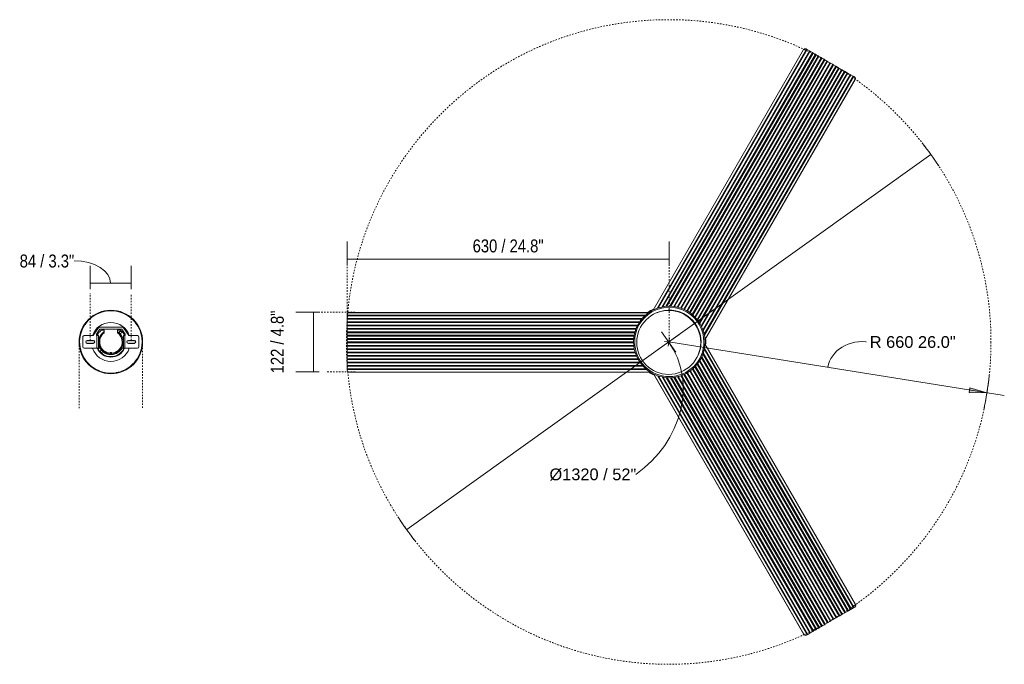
# Model space of a CAD drawing. Header units: millimetres. Extents: x 5679 to 10894, y -2018 to 7255.
# Tile 3 of 3: x 8878 to 10894, y 5935 to 7255. Entities that reach past the tile are written whole.
import ezdxf

# ---------------------------------------------------------------- set-up
doc = ezdxf.new("R2010")
doc.units = ezdxf.units.MM
doc.linetypes.add('Dash', pattern=[6, 3, -3])
for name, color, linetype, lineweight in [('0_23', 7, 'Continuous', 9), ('0_87', 7, 'Continuous', 9), ('Aparatos eléctricos', 7, 'Continuous', 9), ('Cotas', 7, 'Continuous', 9), ('Cotas-12', 7, 'Continuous', 9), ('Elementos de detalle', 7, 'Continuous', 9), ('Lighthing Fixture Detail Wide Black', 7, 'Continuous', 20)]:
    doc.layers.add(name, color=color, linetype=linetype, lineweight=lineweight)
doc.layers.add('Lighthing Fixture Dim Grey Dash', color=7, linetype='Dash', lineweight=9, true_color=0xd2d2d2)
doc.styles.add('Arial', font='arial.ttf', dxfattribs={"height": 24})
doc.styles.add('Arial Narrow', font='ARIALN.TTF', dxfattribs={"height": 26.4})
doc.dimstyles.new('Diameter_-_3mm_Arial', dxfattribs={"dimscale": 304.8, "dimtxt": 24.486226, "dimasz": 0, "dimexe": 0.094488, "dimexo": 0, "dimgap": 0.059055, "dimtad": 3, "dimjust": 3, "dimtih": 1, "dimtoh": 1, "dimdec": 0, "dimzin": 0, "dimdsep": 46, "dimtxsty": 'Arial', "dimblk1": 'NONE', "dimblk2": 'NONE', "dimsah": 1, "dimcen": 0.09, "dimadec": 0, "dimazin": 0, "dimtfac": 1, "dimtdec": 4, "dimtix": 1, "dimtmove": 0, "dimatfit": 2, "dimfxl": 1, "dimtvp": 1, "dimtolj": 1, "dimtzin": 0, "dimarcsym": 2})
doc.dimstyles.new('FARO_-_2_2mm_Arial_Narrow_mm_Inch_Left', dxfattribs={"dimscale": 304.8, "dimtxt": 27.018578, "dimasz": 0, "dimexe": 0.11811, "dimexo": 0.0625, "dimgap": 0.019685, "dimtad": 1, "dimdec": 0, "dimzin": 0, "dimdsep": 46, "dimtxsty": 'Arial Narrow', "dimblk1": 'NONE', "dimblk2": 'NONE', "dimsah": 1, "dimcen": 0.09, "dimadec": 0, "dimazin": 0, "dimtfac": 1, "dimtdec": 4, "dimtix": 1, "dimtmove": 2, "dimatfit": 3, "dimfxl": 0.03937, "dimfxlon": 1, "dimtvp": 1, "dimtolj": 1, "dimtzin": 0, "dimarcsym": 2})
doc.dimstyles.new('FARO_-_2_2mm_Arial_Narrow_mm_Inch_Right', dxfattribs={"dimscale": 304.8, "dimtxt": 27.018578, "dimasz": 0, "dimexe": 0.11811, "dimexo": 0.0625, "dimgap": 0.019685, "dimtad": 1, "dimdec": 0, "dimzin": 0, "dimdsep": 46, "dimtxsty": 'Arial Narrow', "dimblk1": 'NONE', "dimblk2": 'NONE', "dimsah": 1, "dimcen": 0.09, "dimadec": 0, "dimazin": 0, "dimtfac": 1, "dimtdec": 4, "dimtix": 1, "dimtmove": 1, "dimatfit": 3, "dimfxl": 0.03937, "dimfxlon": 1, "dimtvp": 1, "dimtolj": 1, "dimtzin": 0, "dimarcsym": 2})
doc.dimstyles.new('FARO_-_2_2mm_Arial_Narrow_mm_Inch_Right_1', dxfattribs={"dimscale": 304.8, "dimtxt": 27.018578, "dimasz": 0, "dimexe": 0.11811, "dimexo": 0.0625, "dimgap": 0.019685, "dimtad": 1, "dimdec": 0, "dimzin": 0, "dimdsep": 46, "dimtxsty": 'Arial Narrow', "dimblk1": 'NONE', "dimblk2": 'NONE', "dimsah": 1, "dimcen": 0.09, "dimadec": 0, "dimazin": 0, "dimtfac": 1, "dimtdec": 4, "dimtix": 1, "dimtmove": 0, "dimatfit": 3, "dimfxl": 0.03937, "dimfxlon": 1, "dimtvp": 1, "dimtolj": 1, "dimtzin": 0, "dimarcsym": 2})
doc.dimstyles.new('Radial_-_3mm_Arial', dxfattribs={"dimscale": 304.8, "dimtxt": 24.486226, "dimasz": 0.11811, "dimexe": 0.11811, "dimexo": 0, "dimgap": 0.068898, "dimtad": 3, "dimjust": 3, "dimtih": 1, "dimtoh": 1, "dimdec": 0, "dimzin": 0, "dimdsep": 46, "dimtxsty": 'Arial', "dimsah": 1, "dimcen": 0.09, "dimdle": 0.11811, "dimadec": 0, "dimazin": 0, "dimtfac": 1, "dimtdec": 4, "dimtix": 1, "dimtmove": 0, "dimatfit": 2, "dimfxl": 1, "dimtvp": 1, "dimtfill": 1, "dimtolj": 1, "dimtzin": 0, "dimarcsym": 2})

# ---------------------------------------------------------------- blocks, each defined once
blk = doc.blocks.new('34290-1TW - 34290-1TW CRUISER L LED White fan with DC motor-582672-Planta_PDF Fixing Holes')
at = {"layer": '0_23'}
for p, q in [((-13, 28.5), (-13, 54.5)), ((-10, 57.5), (10, 57.5)), ((-3, 48.1), (-3, 47.7)), ((3, 47.7), (3, 48.1)), ((13, 54.5), (13, 36.5)), ((-14.1, 27.5), (-14.3, 27.5)), ((-13, 28.1), (-13.9, 26.6)), ((-12, 23.1), (-13.9, 26.6)), ((13, 28.5), (-13, 28.5)), ((-13, 28.5), (-13, 25.5)), ((13, 25.5), (-13, 25.5)), ((13, 36.5), (28.7, 25.5)), ((16, 29.5), (13, 29.5)), ((13, 29.5), (13, 28.5)), ((13, 25.5), (13, 28.5)), ((13, 28), (13.3, 28)), ((14.3, 27.5), (14.1, 27.5)), ((26, 22.5), (16, 29.5)), ((26, -22.5), (26, 22.5)), ((30, 23), (30, -23)), ((-26, 1.5), (-26, 0)), ((-26, 0), (-26, -1.5)), ((-23.5, 1.5), (-25, 1.5)), ((-23.5, -1.5), (-23.5, 1.5)), ((-23.5, 1.5), (-21.5, 1.5)), ((-21.5, 1.5), (-21.5, -1.5)), ((-21.5, 1.5), (-21.5, -1.5)), ((24, 13.5), (21, 13.5)), ((24, 19.6), (24, 13.5)), ((-25, -1.5), (-23.5, -1.5)), ((-23.5, -1.5), (-21.5, -1.5)), ((21, -13.5), (24, -13.5)), ((24, -13.5), (24, -19.6)), ((-14.3, -27.5), (-14.1, -27.5)), ((-13.9, -26.6), (-12, -23.1)), ((-13, -28.1), (-13.9, -26.6)), ((-13, -25.5), (-13, -28.5)), ((-13, -25.5), (13, -25.5)), ((-13, -54.5), (-13, -28.5)), ((-13, -28.5), (13, -28.5)), ((-3, -36.1), (-3, -36.6)), ((3, -36.6), (3, -36.1)), ((28.7, -25.5), (13, -36.5)), ((13, -28.5), (13, -25.5)), ((13.3, -28), (13, -28)), ((13, -28.5), (13, -29.5)), ((13, -29.5), (16, -29.5)), ((13, -36.5), (13, -54.5)), ((14.1, -27.5), (14.3, -27.5)), ((16, -29.5), (26, -22.5)), ((10, -57.5), (-10, -57.5))]:
    blk.add_line(p, q, dxfattribs=at)
at = {"layer": '0_23', "flags": 128}
for points in [[(-25, 1.5), (-23.6, 8.2), (-20.5, 14.3), (-15.8, 19.4), (-10, 22.9), (-3.4, 24.8), (3.5, 24.8), (10.1, 22.9), (15.9, 19.3), (20.6, 14.2), (21, 13.5)], [(21, -13.5), (16.6, -18.7), (10.9, -22.5), (4.4, -24.6), (-2.5, -24.9), (-9.2, -23.3), (-15.1, -19.9), (-20, -15), (-23.3, -9), (-24.9, -2.4), (-25, -1.5)]]:
    blk.add_lwpolyline(points, dxfattribs=at)
at = {"layer": '0_23'}
for centre, radius, start, end in [((-10, 54.5), 3, 90, 180), ((0, 48.1), 3, 174.295, 180), ((0, 48.1), 3, 21.8099, 158.1901), ((0, 48.1), 3, 360, 5.705), ((10, 54.5), 3, 0, 90), ((0, 0), 31, 114.7939, 245.2061), ((0, 0), 30, 117.5, 242.5), ((0, 0), 26, 117.4724, 176.6391), ((0, 0), 25, 32.6836, 176.5602), ((0, 0), 23, 35.9413, 176.2607), ((0, 0), 26, 117.5, 130.9729), ((0, 0), 31, 39.268, 64.6792), ((19.4, 19.4), 2, 90, 270), ((19.4, 19.4), 2, 270, 90), ((27, 23), 3, 0, 55.008), ((0, 0), 26, 162.8127, 176.0294), ((0, 0), 26, 149.335, 159.1157), ((0, 0), 26, 135.1826, 144.5426), ((0, 0), 26, 183.3827, 222.222), ((0, 0), 26, 184.8315, 201.3503), ((0, 0), 25, 183.4398, 327.3164), ((0, 0), 26, 204.789, 222.1651), ((0, 0), 23, 183.7393, 324.0587), ((-19.4, -19.4), 2, 90, 270), ((-19.4, -19.4), 2, 85.0121, 90), ((-19.4, -19.4), 2, 270, 4.9879), ((-19.4, -19.4), 2, 4.9879, 85.0121), ((0, 0), 26, 227.8349, 242.5), ((0, 0), 31, 295.3208, 320.732), ((0, -36.1), 3, 173.5142, 180), ((0, -36.1), 3, 21.8345, 158.1655), ((0, -36.1), 3, 0, 6.4858), ((27, -23), 3, 304.992, 0), ((-10, -54.5), 3, 180, 270), ((10, -54.5), 3, 270, 0)]:
    blk.add_arc(centre, radius, start, end, dxfattribs=at)
for points in [[(-26, 0), (-26, 0.3), (-26, 0.8), (-26, 1.3), (-26, 1.5)], [(-26, -1.5), (-26, -1.3), (-26, -0.8), (-26, -0.3), (-26, 0)], [(21, 13.5), (21, 13.5), (20.9, 13.5), (20, 13.5), (19.1, 13.5), (18.6, 13.5)], [(18.6, -13.5), (19.1, -13.5), (20, -13.5), (20.9, -13.5), (21, -13.5), (21, -13.5)]]:
    blk.add_open_spline(points, degree=3, dxfattribs=at)
at = {"layer": 'Aparatos eléctricos'}
for p, q in [((-24.3, 59.2), (-15, 62.1)), ((-12, 62.7), (-4.8, 63.7)), ((0, 64), (9.9, 63.1)), ((12.8, 62.6), (19.8, 60.7)), ((-49.5, 40.4), (-43.8, 46.6)), ((-41.4, 48.6), (-35.6, 53)), ((-33.1, 54.7), (-24.5, 59.1)), ((22.7, 59.7), (31.6, 55.7)), ((32, 55.4), (39.9, 49.9)), ((42, 48.1), (47.2, 43)), ((49.3, 40.6), (54, 34.1)), ((-60.1, 21.8), (-57.1, 28.5)), ((-55.9, 31), (-50.5, 39.2)), ((55.1, 32.5), (59.4, 23.6)), ((60.3, 21.2), (62.3, 14.1)), ((-63.9, -0.9), (-63.3, 9)), ((-62.9, 11.1), (-61.1, 18.8)), ((63, 10.8), (63.8, 3.3)), ((63.9, 0.9), (63.3, -9)), ((-63, -10.8), (-63.8, -3.3)), ((-60.3, -21.2), (-62.3, -14)), ((62.9, -11.1), (61.1, -18.8)), ((-55.1, -32.5), (-59.4, -23.6)), ((-49.3, -40.6), (-54, -34.1)), ((55.9, -31), (50.5, -39.2)), ((60.1, -21.8), (57.1, -28.5)), ((-42, -48.1), (-47.2, -43)), ((-32, -55.4), (-39.9, -49.9)), ((-22.7, -59.7), (-31.6, -55.7)), ((24.3, -59.2), (14.9, -62.1)), ((33.2, -54.6), (24.5, -59.1)), ((41.4, -48.6), (35.6, -53)), ((49.5, -40.4), (43.8, -46.6)), ((-12.8, -62.6), (-19.8, -60.7)), ((0, -64), (-9.9, -63.1)), ((12, -62.7), (4.8, -63.7))]:
    blk.add_line(p, q, dxfattribs=at)
for radius, start, end in [(64, 90, 270), (64, 270, 90), (39.9, 109.0499, 250.9501), (39.9, 289.0499, 70.9501)]:
    blk.add_arc((0, 0), radius, start, end, dxfattribs=at)
blk = doc.blocks.new('34290-1TW - 34290-1TW CRUISER L LED White fan with DC motor-582672-Planta_PDF')
at = {"layer": '0_87'}
for p, q in [((-551.5, 365.5), (-554.1, 360.9)), ((-550.7, 366.8), (-551.5, 365.5)), ((-551.5, 365.5), (-32.3, 65.7)), ((-550.7, 366.8), (-548.1, 371.4)), ((-30.5, 66.5), (-550.7, 366.8)), ((-548.1, 371.4), (-547.3, 372.8)), ((-24.2, 69), (-548.1, 371.4)), ((-547.3, 372.8), (-544.6, 377.4)), ((-22.2, 69.6), (-547.3, 372.8)), ((-543.8, 378.7), (-544.6, 377.4)), ((-544.6, 377.4), (-14.9, 71.5)), ((-543.2, 379.9), (-543.8, 378.7)), ((-12.6, 72), (-543.8, 378.7)), ((-537.7, 381.3), (-3.7, 73)), ((4.6, 72.9), (537.4, 380.5)), ((5.2, 72.9), (537.5, 380.2)), ((543.5, 377.8), (13.5, 71.8)), ((15.8, 71.4), (544.3, 376.5)), ((23, 69.4), (547, 371.9)), ((25, 68.7), (547.8, 370.5)), ((31.1, 66.1), (550.4, 365.9)), ((32.8, 65.3), (551.2, 364.6)), ((537.5, 380.2), (537.4, 380.5)), ((542.8, 379.2), (543, 378.8)), ((543, 378.8), (542.8, 379.2)), ((543.5, 377.8), (543, 378.8)), ((544.3, 376.5), (543.5, 377.8)), ((547, 371.9), (544.3, 376.5)), ((547.8, 370.5), (547, 371.9)), ((550.4, 365.9), (547.8, 370.5)), ((551.2, 364.6), (550.4, 365.9)), ((553.8, 360), (551.2, 364.6)), ((-564.5, 343), (-565.2, 341.7)), ((-561.8, 347.6), (-564.5, 343)), ((-54.6, 48.6), (-564.5, 343)), ((-561, 349), (-561.8, 347.6)), ((-50.8, 52.6), (-561.8, 347.6)), ((-558.4, 353.6), (-561, 349)), ((-49.6, 53.7), (-561, 349)), ((-557.6, 354.9), (-558.4, 353.6)), ((-45.4, 57.4), (-558.4, 353.6)), ((-554.9, 359.5), (-557.6, 354.9)), ((-44.1, 58.4), (-557.6, 354.9)), ((-554.1, 360.9), (-554.9, 359.5)), ((-39.2, 61.7), (-554.9, 359.5)), ((-37.7, 62.7), (-554.1, 360.9)), ((38.3, 62.3), (553.8, 360)), ((39.7, 61.4), (554.6, 358.6)), ((44.6, 58.1), (557.3, 354)), ((45.9, 57), (558.1, 352.7)), ((50.1, 53.3), (560.7, 348.1)), ((51.3, 52.2), (561.5, 346.7)), ((554.6, 358.6), (553.8, 360)), ((557.3, 354), (554.6, 358.6)), ((558.1, 352.7), (557.3, 354)), ((560.7, 348.1), (558.1, 352.7)), ((561.5, 346.7), (560.7, 348.1)), ((564.2, 342.1), (561.5, 346.7)), ((-575.5, 323.8), (-578.2, 319.2)), ((-574.8, 325.2), (-575.5, 323.8)), ((-66.7, 30), (-575.5, 323.8)), ((-572.1, 329.8), (-574.8, 325.2)), ((-66, 31.4), (-574.8, 325.2)), ((-571.3, 331.1), (-572.1, 329.8)), ((-63.6, 36.2), (-572.1, 329.8)), ((-568.7, 335.7), (-571.3, 331.1)), ((-62.8, 37.5), (-571.3, 331.1)), ((-567.9, 337.1), (-568.7, 335.7)), ((-59.9, 42), (-568.7, 335.7)), ((-565.2, 341.7), (-567.9, 337.1)), ((-59, 43.2), (-567.9, 337.1)), ((-55.6, 47.4), (-565.2, 341.7)), ((55, 48.2), (564.2, 342.1)), ((56, 47), (564.9, 340.8)), ((59.3, 42.7), (567.6, 336.2)), ((60.2, 41.4), (568.4, 334.8)), ((63.2, 37), (571, 330.2)), ((64, 35.7), (571.8, 328.9)), ((66.3, 30.9), (574.5, 324.3)), ((67, 29.5), (575.2, 322.9)), ((564.9, 340.8), (564.2, 342.1)), ((567.6, 336.2), (564.9, 340.8)), ((568.4, 334.8), (567.6, 336.2)), ((571, 330.2), (568.4, 334.8)), ((571.8, 328.9), (571, 330.2)), ((574.5, 324.3), (571.8, 328.9)), ((575.2, 322.9), (574.5, 324.3)), ((577.9, 318.3), (575.2, 322.9)), ((-585.9, 306), (-588.5, 301.3)), ((-585.1, 307.3), (-585.9, 306)), ((-72.6, 9.6), (-585.9, 306)), ((-582.4, 311.9), (-585.1, 307.3)), ((-72.3, 11.2), (-585.1, 307.3)), ((-581.6, 313.2), (-582.4, 311.9)), ((-71.2, 16.7), (-582.4, 311.9)), ((-579, 317.9), (-581.6, 313.2)), ((-70.9, 18.4), (-581.6, 313.2)), ((-578.2, 319.2), (-579, 317.9)), ((-69.2, 23.5), (-579, 317.9)), ((-68.7, 25), (-578.2, 319.2)), ((68.9, 24.4), (577.9, 318.3)), ((69.4, 22.9), (578.7, 317)), ((71, 17.7), (581.3, 312.4)), ((71.3, 16.1), (582.1, 311)), ((72.4, 10.6), (584.8, 306.4)), ((72.7, 9), (585.6, 305.1)), ((578.7, 317), (577.9, 318.3)), ((581.3, 312.4), (578.7, 317)), ((582.1, 311), (581.3, 312.4)), ((584.8, 306.4), (582.1, 311)), ((585.6, 305.1), (584.8, 306.4)), ((588.2, 300.5), (585.6, 305.1)), ((-598.8, 283.5), (-599.6, 282.1)), ((-596.2, 288.1), (-598.8, 283.5)), ((-69.7, -22), (-598.8, 283.5)), ((-595.4, 289.4), (-596.2, 288.1)), ((-71.6, -14.8), (-596.2, 288.1)), ((-592.7, 294), (-595.4, 289.4)), ((-72, -12.7), (-595.4, 289.4)), ((-591.9, 295.4), (-592.7, 294)), ((-72.8, -6.1), (-592.7, 294)), ((-589.3, 300), (-591.9, 295.4)), ((-73, -4.2), (-591.9, 295.4)), ((-588.5, 301.3), (-589.3, 300)), ((-73.1, 2), (-589.3, 300)), ((-73, 3.7), (-588.5, 301.3)), ((598.5, 282.6), (69.4, -22.9)), ((71.4, -15.6), (595.9, 287.2)), ((71.8, -13.5), (595.1, 288.6)), ((72.8, -6.8), (592.4, 293.2)), ((591.6, 294.5), (72.9, -5)), ((73.2, 3.1), (588.2, 300.5)), ((73.2, 1.3), (589, 299.1)), ((589, 299.1), (588.2, 300.5)), ((591.6, 294.5), (589, 299.1)), ((592.4, 293.2), (591.6, 294.5)), ((592.4, 293.2), (595.1, 288.6)), ((595.1, 288.6), (595.9, 287.2)), ((595.9, 287.2), (598.5, 282.6)), ((599.3, 281.3), (598.5, 282.6)), ((-600.4, 280.8), (-600.1, 281.2)), ((-600.1, 281.2), (-600.4, 280.8)), ((-599.6, 282.1), (-600.1, 281.2)), ((-599.6, 282.1), (-69, -24.2)), ((-598.7, 275.8), (-598.8, 275.5)), ((-65.5, -32.5), (-598.8, 275.5)), ((-65.7, -31.9), (-598.7, 275.8)), ((598.5, 274.7), (65.1, -33.3)), ((68.7, -25.1), (599.3, 281.3)), ((600, 280.1), (599.3, 281.3)), ((-62, -656), (-62, -38.8)), ((-56.7, -46.2), (-56.7, -660)), ((-55.1, -660), (-55.1, -48)), ((-49.8, -53.5), (-49.8, -660)), ((-48.2, -54.9), (-48.2, -660)), ((-42.9, -59.2), (-42.9, -660)), ((-41.4, -660), (-41.4, -60.3)), ((41.1, -60.4), (41.1, -660)), ((46.4, -56.5), (46.4, -660)), ((48, -55.1), (48, -660)), ((53.3, -50.1), (53.3, -660)), ((54.8, -660), (54.8, -48.3)), ((59.9, -41.9), (59.9, -656)), ((60.3, -41.4), (60.3, -656)), ((-36, -63.7), (-36, -660)), ((-34.5, -64.5), (-34.5, -660)), ((-29.2, -67.1), (-29.2, -660)), ((-27.6, -67.8), (-27.6, -660)), ((-22.3, -69.6), (-22.3, -660)), ((-20.7, -70.1), (-20.7, -660)), ((-15.4, -71.4), (-15.4, -660)), ((-13.9, -71.8), (-13.9, -660)), ((-8.6, -72.7), (-8.6, -660)), ((-7, -72.8), (-7, -660)), ((-1.7, -73.1), (-1.7, -660)), ((-0.1, -73.2), (-0.1, -660)), ((5.2, -72.9), (5.2, -660)), ((6.7, -72.8), (6.7, -660)), ((12.1, -72.1), (12.1, -660)), ((13.6, -71.8), (13.6, -660)), ((18.9, -70.7), (18.9, -660)), ((20.5, -70.2), (20.5, -660)), ((25.8, -68.4), (25.8, -660)), ((27.4, -67.9), (27.4, -660)), ((32.7, -65.4), (32.7, -660)), ((34.2, -64.6), (34.2, -660)), ((39.6, -61.5), (39.6, -660)), ((-58, -660), (-56.7, -660)), ((-56.7, -660), (-55.1, -660)), ((-49.8, -660), (-55.1, -660)), ((-48.2, -660), (-49.8, -660)), ((-42.9, -660), (-48.2, -660)), ((-42.9, -660), (-41.4, -660)), ((-41.4, -660), (-36, -660)), ((-36, -660), (-34.5, -660)), ((-34.5, -660), (-29.2, -660)), ((-29.2, -660), (-27.6, -660)), ((-27.6, -660), (-22.3, -660)), ((-22.3, -660), (-20.7, -660)), ((-20.7, -660), (-15.4, -660)), ((-15.4, -660), (-13.9, -660)), ((-13.9, -660), (-8.6, -660)), ((-8.6, -660), (-7, -660)), ((-7, -660), (-1.7, -660)), ((-1.7, -660), (-0.1, -660)), ((-0.1, -660), (5.2, -660)), ((5.2, -660), (6.7, -660)), ((6.7, -660), (12.1, -660)), ((12.1, -660), (13.6, -660)), ((13.6, -660), (18.9, -660)), ((18.9, -660), (20.5, -660)), ((20.5, -660), (25.8, -660)), ((25.8, -660), (27.4, -660)), ((27.4, -660), (32.7, -660)), ((32.7, -660), (34.2, -660)), ((34.2, -660), (39.6, -660)), ((39.6, -660), (41.1, -660)), ((41.1, -660), (46.4, -660)), ((46.4, -660), (48, -660)), ((48, -660), (53.3, -660)), ((53.3, -660), (54.8, -660)), ((54.8, -660), (55.9, -660)), ((56.4, -660), (55.9, -660)), ((55.9, -660), (56.4, -660)), ((59.9, -656), (60.3, -656))]:
    blk.add_line(p, q, dxfattribs=at)
at = {"layer": '0_87', "flags": 128}
for points in [[(-537.7, 381.3), (-540.7, 381.7), (-543.2, 379.9)], [(543, 378.8), (540.6, 380.6), (537.5, 380.2)], [(-600.1, 281.2), (-600.5, 278.2), (-598.7, 275.8)], [(598.5, 274.7), (600.4, 277.1), (600, 280.1)], [(-62, -656), (-60.8, -658.8), (-58, -660)], [(55.9, -660), (58.8, -658.8), (59.9, -656)]]:
    blk.add_lwpolyline(points, dxfattribs=at)
at = {"layer": '0_87'}
for centre, major_axis, start_param, end_param in [((539.3, 377.2), (3.46, 2), 0, 1.570796), ((-596.9, 278.8), (-3.46, 2), 0, 1.570796), ((56.4, -656), (0, 4), 3.141593, 4.712389)]:
    blk.add_ellipse(centre, major_axis=major_axis, ratio=0.97437, start_param=start_param, end_param=end_param, dxfattribs=at)
at = {"layer": 'Aparatos eléctricos'}
for p, q in [((-4.1, 73.1), (-5, 73.1)), ((-4.1, 73.1), (-4, 73)), ((3.2, 73.2), (3, 73)), ((4.7, 73.1), (3.2, 73.2)), ((5.2, 72.9), (5.4, 73)), ((28.8, 57), (31.6, 55.7)), ((39.2, 50.4), (39.9, 49.9)), ((42.1, 48), (43.3, 46.9)), ((46.6, 43.6), (47.2, 43)), ((49.3, 40.6), (49.8, 40)), ((53.6, 34.7), (54, 34.1)), ((55.1, 32.5), (55.2, 32.3)), ((-65.7, -32), (-66, -31.8)), ((-65.7, -32.5), (-65, -33.8)), ((-65, -33.8), (-64.7, -34)), ((-61.3, -40.1), (-61.3, -39.9)), ((-61.3, -40.1), (-60.8, -40.8)), ((60.4, -41.5), (61.8, -39.3)), ((61.8, -39.3), (61.8, -39.1)), ((65.4, -33), (65.2, -33.1)), ((65.4, -33), (65.8, -32.2)), ((60.5, -41), (60.5, -41.2))]:
    blk.add_line(p, q, dxfattribs=at)
for radius, start, end in [(73.2, 90, 270), (70.9, 90, 270), (65, 90, 121.2812), (74.6, 90, 94.4588), (74.6, 84.8443, 90), (73.2, 270, 90), (70.9, 270, 90), (65, 336.922, 90), (64, 37.1563, 67.8985), (64, 29.527, 30), (74.6, 204.8443, 213.6248), (74.6, 324.0102, 334.4588)]:
    blk.add_arc((0, 0), radius, start, end, dxfattribs=at)
blk = doc.blocks.new('DIMBLOCK9-Planta_PDF Fixing Holes')
at = {"layer": 'Cotas-12', "color": 251, "true_color": 0x5b5b5b}
for p, q in [((9022, 6715.1), (9022, 6751.1)), ((9106.3, 6715.1), (9106.3, 6751.1)), ((9022, 6715.1), (9106.3, 6715.1)), ((9022, 6715.1), (9022, 6703.1)), ((9106.3, 6715.1), (9106.3, 6703.1))]:
    blk.add_line(p, q, dxfattribs=at)
blk.add_ellipse((8989.7, 6715.1), major_axis=(74.4, 0), ratio=0.622239, start_param=0, end_param=1.570796, dxfattribs=at)
at = {"layer": 'Cotas-12', "color": 0, "insert": (8877.8, 6774), "char_height": 26.4, "width": 134.321, "attachment_point": 1, "line_spacing_factor": 0.974696, "style": 'Arial Narrow'}
blk.add_mtext('84 / 3.3"', dxfattribs=at)
blk = doc.blocks.new('_None')
blk = doc.blocks.new('DIMBLOCK10-Planta_PDF')
at = {"layer": 'Cotas-12', "color": 8, "true_color": 0x787878}
for p, q in [((10206.9, 6595), (10743.5, 6979.2)), ((10206.9, 6595), (9670.3, 6210.7)), ((10198.5, 6596.3), (10215.3, 6593.6)), ((10205.5, 6586.6), (10208.3, 6603.3))]:
    blk.add_line(p, q, dxfattribs=at)
for start, end in [(33.1014, 38.1017), (213.1014, 218.1017)]:
    blk.add_arc((10206.9, 6595), 660, start, end, dxfattribs=at)
blk.add_ellipse((10034.1, 6471.2), major_axis=(172.8, 123.7), ratio=0.854285, start_param=4.712389, end_param=6.283185, dxfattribs=at)
at = {"layer": 'Cotas-12', "color": 0, "insert": (9962.7, 6335.9), "char_height": 24, "width": 212.465, "attachment_point": 1, "line_spacing_factor": 0.941778, "style": 'Arial'}
blk.add_mtext('Ø1320 / 52"', dxfattribs=at)
blk = doc.blocks.new('DIMBLOCK11-Planta_PDF')
at = {"layer": 'Cotas-12', "true_color": 0x777777}
blk.add_hatch(color=8, dxfattribs=at).paths.add_polyline_path([(10858.6, 6490.8), (10823.8, 6501.2), (10822.3, 6491.8)])
at = {"layer": 'Cotas-12', "color": 8, "true_color": 0x777777}
for p, q in [((10221.8, 6574.3), (10192, 6615.6)), ((10227.5, 6609.9), (10186.3, 6580)), ((10206.9, 6595), (10894.2, 6485.1)), ((10823.8, 6501.2), (10822.3, 6491.8)), ((10858.6, 6490.8), (10823.8, 6501.2)), ((10822.3, 6491.8), (10858.6, 6490.8))]:
    blk.add_line(p, q, dxfattribs=at)
blk.add_arc((10206.9, 6595), 660, 347.7958, 354.0462, dxfattribs=at)
blk.add_ellipse((10608.4, 6530.8), major_axis=(-75.6, 12.1), ratio=0.844452, start_param=4.712389, end_param=6.283185, dxfattribs=at)
at = {"layer": 'Cotas-12', "color": 0, "insert": (10618.6, 6607), "char_height": 24, "width": 210.205, "attachment_point": 1, "line_spacing_factor": 0.941778, "style": 'Arial', "bg_fill": 3, "box_fill_scale": 1.25, "bg_fill_color": 256, "bg_fill_true_color": 13158600, "bg_fill_transparency": 0}
blk.add_mtext('R 660 26.0"', dxfattribs=at)
blk = doc.blocks.new('DIMBLOCK12-Planta_PDF')
at = {"layer": 'Cotas-12', "color": 251, "true_color": 0x5b5b5b}
for p, q in [((9479.3, 6656.3), (9443.3, 6656.3)), ((9479.3, 6656.3), (9479.3, 6534)), ((9479.3, 6656.3), (9491.3, 6656.3)), ((9479.3, 6534), (9443.3, 6534)), ((9479.3, 6534), (9491.3, 6534))]:
    blk.add_line(p, q, dxfattribs=at)
at = {"layer": 'Cotas-12', "color": 0, "insert": (9392.1, 6530.8), "char_height": 26.4, "width": 154.392, "attachment_point": 1, "rotation": 90, "line_spacing_factor": 0.974696, "style": 'Arial Narrow'}
blk.add_mtext('122 / 4.8"', dxfattribs=at)
blk = doc.blocks.new('DIMBLOCK13-Planta_PDF')
at = {"layer": 'Cotas-12', "color": 251, "true_color": 0x5b5b5b}
for p, q in [((9548.1, 6764.8), (9548.1, 6800.8)), ((10208.1, 6764.8), (10208.1, 6800.8)), ((9548.1, 6764.8), (10208.1, 6764.8)), ((9548.1, 6764.8), (9548.1, 6752.8)), ((10208.1, 6764.8), (10208.1, 6752.8))]:
    blk.add_line(p, q, dxfattribs=at)
at = {"layer": 'Cotas-12', "color": 0, "insert": (9805.4, 6804.9), "char_height": 26.4, "width": 174.463, "attachment_point": 1, "line_spacing_factor": 0.974696, "style": 'Arial Narrow'}
blk.add_mtext('630 / 24.8"', dxfattribs=at)

msp = doc.modelspace()

# ---------------------------------------------------------------- hatches: boundary and pattern name
at = {"layer": 'Elementos de detalle', "true_color": 0xc0c0c0}
h = msp.add_hatch(color=9, dxfattribs=at)
h.paths.add_polyline_path([(9112.2, 6592.1), (9113, 6592.2), (9113.7, 6592.5), (9114.4, 6593), (9114.8, 6593.6), (9115.1, 6594.3), (9115.2, 6595.1), (9115.1, 6595.9), (9114.8, 6596.6), (9114.4, 6597.2), (9113.7, 6597.7), (9113, 6598), (9112.2, 6598.1), (9099.5, 6598), (9098.8, 6597.7), (9098.2, 6597.2), (9097.7, 6596.6), (9097.4, 6595.9), (9097.3, 6595.1), (9097.4, 6594.3), (9097.7, 6593.6), (9098.2, 6593), (9099.2, 6592.3), (9099.5, 6592.2), (9100.3, 6592.1), (9106.1, 6592.1)])
h.paths.add_polyline_path([(9028, 6592.1), (9028.8, 6592.2), (9029.5, 6592.5), (9030.1, 6593), (9030.6, 6593.6), (9030.9, 6594.3), (9031, 6595.1), (9030.9, 6595.9), (9030.6, 6596.6), (9030.1, 6597.2), (9029.5, 6597.7), (9028.8, 6598), (9028, 6598.1), (9015.2, 6598), (9014.5, 6597.7), (9013.9, 6597.2), (9013.4, 6596.6), (9013.1, 6595.9), (9013, 6595.1), (9013.1, 6594.3), (9013.4, 6593.6), (9013.9, 6593), (9014.5, 6592.5), (9015.2, 6592.2), (9016.9, 6592.1), (9023.7, 6592.1)])

# ---------------------------------------------------------------- linework, layer by layer
at = {"layer": 'Lighthing Fixture Detail Wide Black'}
for p, q in [((9028, 6598.1), (9016, 6598.1)), ((9112.2, 6598.1), (9100.3, 6598.1)), ((9016, 6592.1), (9028, 6592.1)), ((9100.3, 6592.1), (9112.2, 6592.1))]:
    msp.add_line(p, q, dxfattribs=at)
for centre, radius, start, end in [((9064.6, 6595.1), 65, 0, 180), ((10206.9, 6594.1), 65.5, 90, 270), ((10206.9, 6594.1), 65.5, 270, 90), ((9064.6, 6595.1), 65, 180, 0), ((9016, 6595.1), 3, 90, 270), ((9028, 6595.1), 3, 270, 90), ((9100.3, 6595.1), 3, 90, 270), ((9112.2, 6595.1), 3, 270, 90)]:
    msp.add_arc(centre, radius, start, end, dxfattribs=at)
at = {"layer": 'Lighthing Fixture Dim Grey Dash'}
for p, q in [((9548.1, 6643.9), (9548.1, 6768.9)), ((10208.1, 6594.9), (10208.1, 6768.9)), ((9022, 6598.3), (9022, 6695)), ((9106.3, 6598.3), (9106.3, 6693.3)), ((9564.4, 6656.3), (9484.4, 6656.3)), ((8999.6, 6594.3), (8999.6, 6458.5)), ((9129.4, 6595), (9129.4, 6458.5)), ((9564.7, 6534), (9504.7, 6534))]:
    msp.add_line(p, q, dxfattribs=at)
msp.add_circle((10206.9, 6595), 660, dxfattribs=at)

# ---------------------------------------------------------------- block references
at = {"layer": 'Aparatos eléctricos', "extrusion": (0, 0, -1), "rotation": 89.99999999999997}
for name, p in [('34290-1TW - 34290-1TW CRUISER L LED White fan with DC motor-582672-Planta_PDF', (-10208.1, 6595.1)), ('34290-1TW - 34290-1TW CRUISER L LED White fan with DC motor-582672-Planta_PDF Fixing Holes', (-9064.6, 6595.1))]:
    msp.add_blockref(name, p, dxfattribs=at)

# ---------------------------------------------------------------- dimensions: what is measured, and where the dimension line sits
at = {"layer": 'Cotas', "color": 8, "true_color": 0x787878}
dim = msp.add_diameter_dim_2p(p1=(10743.5, 6979.2), p2=(9670.3, 6210.7), text='Ø1320 / 52"', dimstyle='Diameter_-_3mm_Arial', override={"dimpost": 'ø <>'}, dxfattribs=at)
dim.commit()
dim.dimension.update_dxf_attribs({"geometry": 'DIMBLOCK10-Planta_PDF', "text_midpoint": (10156.5, 6665.3)})
at = {"layer": 'Cotas', "color": 251, "true_color": 0x5b5b5b}
dim = msp.add_linear_dim(base=(10208.1, 6764.8), p1=(9548.1, 6752.8), p2=(10208.1, 6752.8), text='630 / 24.8"', dimstyle='FARO_-_2_2mm_Arial_Narrow_mm_Inch_Right_1', override={"dimpost": '<>', "dimfxl": 659.989566}, dxfattribs=at)
dim.commit()
dim.dimension.update_dxf_attribs({"geometry": 'DIMBLOCK13-Planta_PDF', "text_midpoint": (9878.1, 6784.4)})
dim = msp.add_linear_dim(base=(9106.3, 6715.1), p1=(9022, 6703.1), p2=(9106.3, 6703.1), dimstyle='FARO_-_2_2mm_Arial_Narrow_mm_Inch_Right', override={"dimpost": '<>', "dimfxl": 84.257263}, dxfattribs=at)
dim.commit()
dim.dimension.update_dxf_attribs({"geometry": 'DIMBLOCK9-Planta_PDF Fixing Holes', "text_midpoint": (8945, 6756.4), "dimtype": 160})
dim = msp.add_linear_dim(base=(9479.3, 6534), p1=(9491.3, 6656.3), p2=(9491.3, 6534), angle=90, dimstyle='FARO_-_2_2mm_Arial_Narrow_mm_Inch_Left', override={"dimpost": '<>', "dimfxl": 122.348579}, dxfattribs=at)
dim.commit()
dim.dimension.update_dxf_attribs({"geometry": 'DIMBLOCK12-Planta_PDF', "text_midpoint": (9409.7, 6608), "dimtype": 160, "text_rotation": 90})

# ---------------------------------------------------------------- next in the draw order: dimensions: what is measured, and where the dimension line sits
at = {"layer": 'Cotas', "color": 8, "true_color": 0x777777}
dim = msp.add_radius_dim(center=(10206.9, 6595), mpoint=(10858.6, 6490.8), dimstyle='Radial_-_3mm_Arial', override={"dimpost": 'R<>'}, dxfattribs=at)
dim.commit()
dim.dimension.update_dxf_attribs({"geometry": 'DIMBLOCK11-Planta_PDF', "text_midpoint": (10523.4, 6598.5)})

doc.saveas('drawing.dxf')
